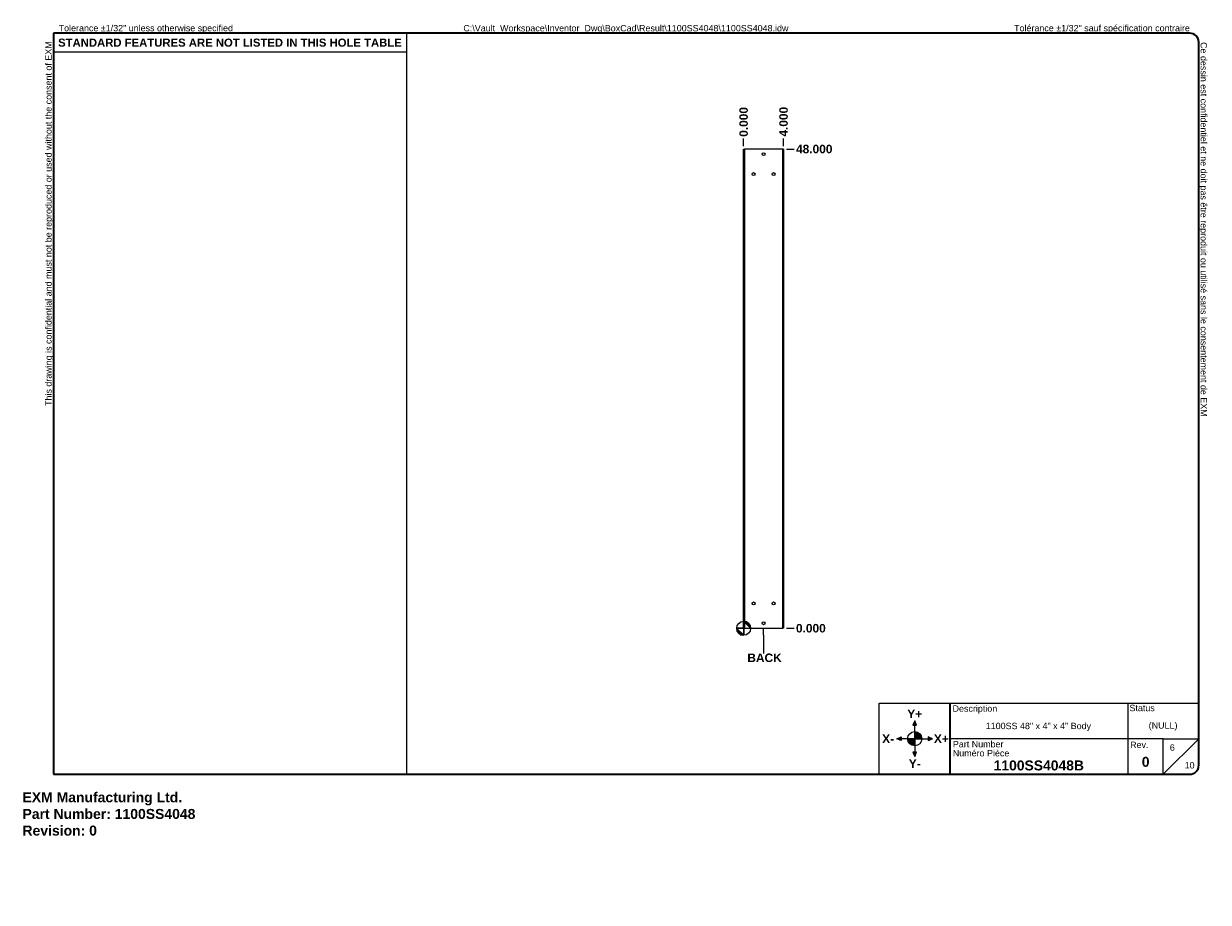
# Model space of a CAD drawing. Header units: inches. Extents: x 0 to 119, y -11 to 77.
import ezdxf

# ---------------------------------------------------------------- set-up
doc = ezdxf.new("R2010")
doc.units = ezdxf.units.IN
doc.header["$LTSCALE"] = 7.111111
doc.header["$MEASUREMENT"] = 0
doc.layers.get('0').update_dxf_attribs({"lineweight": 25})
for name, color, linetype, lineweight in [('Dimensions(ANSI)', 7, 'Continuous', 25), ('Sketch Geometry(ANSI)', 7, 'Continuous', 25), ('Symbols(ANSI)', 7, 'Continuous', 25), ('Visible Edges(ANSI)', 7, 'Continuous', 25), ('Visible Tangent Edges(ANSI)', 7, 'Continuous', 25)]:
    doc.layers.add(name, color=color, linetype=linetype, lineweight=lineweight)
doc.layers.add('Hatch', color=179, linetype='Continuous', lineweight=9, true_color=0x1e1e47)
doc.styles.add('Current-ANSI', font='arial.ttf')
doc.styles.add('Dimension-ANSI', font='arialbd.ttf')
doc.styles.get("Standard").update_dxf_attribs({"font": 'arialbd.ttf'})
doc.styles.add('Text Style44', font='arialbd.ttf')
doc.dimstyles.new('INCH-ANSI', dxfattribs={"dimscale": 7.111111, "dimtxt": 0.12, "dimasz": 0.098425, "dimexe": 0.04, "dimexo": 0.04, "dimgap": 0.031496, "dimtad": 0, "dimtih": 1, "dimtoh": 1, "dimdec": 3, "dimrnd": 1e-08, "dimzin": 0, "dimdsep": 46, "dimtxsty": 'Dimension-ANSI', "dimcen": 0.09, "dimdle": 0.312, "dimclrd": 179, "dimclre": 179, "dimclrt": 7, "dimadec": 1, "dimazin": 0, "dimtfac": 1, "dimtdec": 3, "dimtofl": 0, "dimtmove": 0, "dimatfit": 3, "dimfxl": 1, "dimtolj": 1, "dimtzin": 4, "dimlwd": 25, "dimlwe": 25, "dimarcsym": 0})
doc.dimstyles.new('INCH-ANSI-VERTICAL', dxfattribs={"dimscale": 7.111111, "dimtxt": 0.12, "dimasz": 0.098425, "dimexe": 0.04, "dimexo": 0.04, "dimgap": 0.031496, "dimtad": 0, "dimtih": 1, "dimtoh": 1, "dimdec": 3, "dimrnd": 1e-08, "dimzin": 0, "dimdsep": 46, "dimtxsty": 'Dimension-ANSI', "dimcen": 0.09, "dimdle": 0.312, "dimclrd": 179, "dimclre": 179, "dimclrt": 7, "dimadec": 1, "dimazin": 0, "dimtfac": 1, "dimtdec": 3, "dimtofl": 0, "dimtmove": 0, "dimatfit": 3, "dimfxl": 1, "dimtolj": 1, "dimtzin": 4, "dimlwd": 25, "dimlwe": 25, "dimarcsym": 0})

# ---------------------------------------------------------------- blocks, each defined once
blk = doc.blocks.new('Origin Indicator Symbol3')
at = {"layer": 'Dimensions(ANSI)'}
h = blk.add_hatch(color=7, dxfattribs=at)
edge = h.paths.add_edge_path(flags=0)
edge.add_line((10.155, 2.408), (10.253, 2.31))
edge.add_arc((10.155, 2.31), 0.0984, 0, 90)
h = blk.add_hatch(color=7, dxfattribs=at)
edge = h.paths.add_edge_path(flags=0)
edge.add_line((10.155, 2.212), (10.056, 2.31))
edge.add_arc((10.155, 2.31), 0.0984, 180, 270)
at = {"layer": 'Dimensions(ANSI)', "color": 7, "linetype": 'Continuous'}
for p, q in [((10.155, 2.408), (10.253, 2.31)), ((10.155, 2.212), (10.056, 2.31))]:
    blk.add_line(p, q, dxfattribs=at)
at = {"layer": 'Dimensions(ANSI)', "color": 7, "linetype": 'Continuous', "flags": 128}
for points in [[(10.155, 2.31), (10.253, 2.31), (10.155, 2.408), (10.155, 2.31)], [(10.155, 2.31), (10.155, 2.408), (10.155, 2.212), (10.155, 2.31)], [(10.155, 2.31), (10.155, 2.212), (10.056, 2.31), (10.155, 2.31)], [(10.155, 2.31), (10.056, 2.31), (10.155, 2.31), (10.155, 2.31)]]:
    blk.add_lwpolyline(points, dxfattribs=at)
at = {"layer": 'Dimensions(ANSI)', "color": 7, "linetype": 'Continuous'}
blk.add_circle((10.155, 2.31), 0.0984, dxfattribs=at)
for start, end in [(0, 90), (180, 270)]:
    blk.add_arc((10.155, 2.31), 0.0984, start, end, dxfattribs=at)
at = {"layer": 'Dimensions(ANSI)', "color": 7}
for points in [[(10.155, 2.31), (10.253, 2.31), (10.155, 2.408), (10.155, 2.31)], [(10.155, 2.31), (10.155, 2.408), (10.155, 2.212), (10.155, 2.31)], [(10.155, 2.31), (10.155, 2.212), (10.056, 2.31), (10.155, 2.31)], [(10.155, 2.31), (10.056, 2.31), (10.155, 2.31)]]:
    blk.add_solid(points, dxfattribs=at)
blk = doc.blocks.new('Borders EXM - B (Inch) - B')
at = {"layer": 'Sketch Geometry(ANSI)', "linetype": 'Continuous', "lineweight": 35}
for p, q in [((16.438, 10.692), (0.437, 10.692)), ((0.437, 10.692), (0.437, 0.255)), ((16.562, 0.38), (16.562, 10.567)), ((0.437, 0.255), (16.438, 0.255))]:
    blk.add_line(p, q, dxfattribs=at)
at = {"layer": 'Sketch Geometry(ANSI)'}
for p, q in [((5.406, 10.692), (5.406, 0.255)), ((0.437, 10.428), (5.406, 10.428))]:
    blk.add_line(p, q, dxfattribs=at)
at = {"layer": 'Sketch Geometry(ANSI)', "linetype": 'Continuous', "lineweight": 35}
for centre, start, end in [((16.438, 10.567), 0, 90), ((16.438, 0.38), 270, 0)]:
    blk.add_arc(centre, 0.125, start, end, dxfattribs=at)
at = {"layer": 'Symbols(ANSI)', "color": 7, "char_height": 0.09, "attachment_point": 7, "style": 'Current-ANSI'}
for s, insert, rotation in [('This drawing is confidential and must not be reproduced or used without the consent of EXM', (0.437, 5.442), 90), ('Ce dessin est confidentiel et ne doit pas être reproduit ou utilisé sans le consentement de EXM', (16.562, 10.567), 270)]:
    blk.add_mtext(s, dxfattribs=dict(at, insert=insert, rotation=rotation))
for s, insert in [('Tolerance ±1/32" unless otherwise specified', (0.509, 10.692)), ('Tolérance ±1/32" sauf spécification contraire', (13.963, 10.692))]:
    blk.add_mtext(s, dxfattribs=dict(at, insert=insert))
at = {"layer": 'Symbols(ANSI)', "color": 7, "insert": (2.921, 10.559), "char_height": 0.114, "width": 4.96908, "attachment_point": 5, "style": 'Dimension-ANSI'}
blk.add_mtext('\\fArial|b1|i0;{\\H0.1140;STANDARD FEATURES ARE NOT LISTED IN THIS HOLE TABLE}', dxfattribs=at)
at = {"layer": 'Symbols(ANSI)', "color": 7, "style": 'Current-ANSI'}
blk.add_attdef('FILENAME_AND_PATH_001', (6.208, 10.718), '', height=0.09, dxfattribs=at)
blk = doc.blocks.new('Title Blocks EXM-2 - ANSI B')
at = {"layer": 'Hatch'}
for points in [[(12.725, 0.94), (12.75, 0.94), (12.75, 1)], [(12.775, 0.94), (12.75, 1), (12.75, 0.94)], [(12.56, 0.75), (12.56, 0.775), (12.5, 0.75)], [(12.56, 0.75), (12.5, 0.75), (12.56, 0.725)], [(12.94, 0.75), (13, 0.75), (12.94, 0.775)], [(12.94, 0.75), (12.94, 0.725), (13, 0.75)], [(12.75, 0.56), (12.725, 0.56), (12.75, 0.5)], [(12.75, 0.56), (12.75, 0.5), (12.775, 0.56)]]:
    blk.add_hatch(color=7, dxfattribs=at).paths.add_polyline_path(points)
h = blk.add_hatch(color=7, dxfattribs=at)
edge = h.paths.add_edge_path()
edge.add_line((12.75, 0.85), (12.75, 0.75))
edge.add_line((12.75, 0.75), (12.85, 0.75))
edge.add_arc((12.75, 0.75), 0.1, 0, 90)
h = blk.add_hatch(color=7, dxfattribs=at)
edge = h.paths.add_edge_path()
edge.add_line((12.75, 0.65), (12.75, 0.75))
edge.add_line((12.75, 0.75), (12.65, 0.75))
edge.add_arc((12.75, 0.75), 0.1, 180, 270)
at = {"layer": 'Sketch Geometry(ANSI)'}
for p, q in [((12.249, 1.25), (16.749, 1.25)), ((12.249, 0.25), (12.249, 1.25)), ((15.749, 1.25), (15.749, 0.75)), ((16.749, 1.25), (16.749, 0.375)), ((12.75, 1), (12.725, 0.94)), ((12.725, 0.94), (12.775, 0.94)), ((12.75, 0.85), (12.75, 1)), ((12.775, 0.94), (12.75, 1)), ((12.75, 0.75), (12.75, 0.85)), ((12.5, 0.75), (12.56, 0.775)), ((12.65, 0.75), (12.5, 0.75)), ((12.56, 0.725), (12.5, 0.75)), ((12.56, 0.775), (12.56, 0.725)), ((12.75, 0.75), (12.65, 0.75)), ((12.75, 0.75), (12.85, 0.75)), ((12.75, 0.75), (12.75, 0.65)), ((12.85, 0.75), (13, 0.75)), ((13, 0.75), (12.94, 0.775)), ((12.94, 0.775), (12.94, 0.725)), ((12.94, 0.725), (13, 0.75)), ((15.749, 0.75), (13.249, 0.75)), ((16.249, 0.75), (15.749, 0.75)), ((15.749, 0.75), (15.749, 0.25)), ((16.249, 0.25), (16.249, 0.75)), ((16.249, 0.75), (16.749, 0.75)), ((16.249, 0.25), (16.749, 0.75)), ((12.775, 0.56), (12.725, 0.56)), ((12.725, 0.56), (12.75, 0.5)), ((12.75, 0.65), (12.75, 0.5)), ((12.75, 0.5), (12.775, 0.56)), ((13.249, 0.25), (12.249, 0.25)), ((16.624, 0.25), (13.249, 0.25))]:
    blk.add_line(p, q, dxfattribs=at)
at = {"layer": 'Sketch Geometry(ANSI)', "linetype": 'Continuous', "lineweight": 35}
blk.add_line((13.249, 0.25), (13.249, 1.25), dxfattribs=at)
at = {"layer": 'Sketch Geometry(ANSI)'}
blk.add_circle((12.75, 0.75), 0.1, dxfattribs=at)
blk.add_arc((16.624, 0.375), 0.125, 270, 0, dxfattribs=at)
at = {"layer": 'Symbols(ANSI)', "color": 7}
for s, insert, char_height, attachment_point, style in [('Description', (13.283, 1.103), 0.09, 7, 'Current-ANSI'), ('Status', (15.774, 1.137), 0.09, 7, 'Current-ANSI'), ('\\fArial|b1|i0;Y+', (12.75, 1.1), 0.12, 5, 'Dimension-ANSI'), ('\\fArial|b1|i0;X-', (12.375, 0.75), 0.12, 5, 'Dimension-ANSI'), ('\\fArial|b1|i0;X+', (13.125, 0.75), 0.12, 5, 'Dimension-ANSI'), ('Part Number', (13.287, 0.627), 0.09, 7, 'Current-ANSI'), ('Numéro Pièce', (13.286, 0.5), 0.09, 7, 'Current-ANSI'), ('\\fArial|b1|i0;Y-', (12.75, 0.4), 0.12, 5, 'Dimension-ANSI')]:
    blk.add_mtext(s, dxfattribs=dict(at, insert=insert, char_height=char_height, attachment_point=attachment_point, style=style))
at = {"layer": 'Symbols(ANSI)', "color": 7, "insert": (15.783, 0.618), "char_height": 0.09, "width": 0.25854, "attachment_point": 7, "style": 'Current-ANSI'}
blk.add_mtext('Rev.', dxfattribs=at)
at = {"layer": 'Symbols(ANSI)', "color": 7}
for tag, p, height, style in [('IDW_DESC_IAM_001', (13.75, 0.885), 0.09, 'Current-ANSI'), ('DESIGN_STATE_001', (16.045, 0.893), 0.09, 'Current-ANSI'), ('Sheet_number_001', (16.342, 0.581), 0.09, 'Current-ANSI'), ('IDW_NAME_IAM_001', (13.861, 0.304), 0.14, 'Text Style44'), ('IDW_REV_001', (15.947, 0.355), 0.14, 'Text Style44'), ('Number_of_sheets_001', (16.551, 0.331), 0.09, 'Current-ANSI')]:
    blk.add_attdef(tag, p, '', height=height, dxfattribs=dict(at, style=style))
blk = doc.blocks.new('*D11')
at = {"layer": 'Defpoints', "color": 0, "linetype": 'Continuous', "transparency": 16777216}
for p in [(72.21, 65.49), (72.21, 64.43), (72.21, 64.43)]:
    blk.add_point(p, dxfattribs=at)
at = {"layer": 'Dimensions(ANSI)', "color": 179, "linetype": 'Continuous', "lineweight": 25, "true_color": 0x262658, "transparency": 16777216}
blk.add_line((72.21, 64.71), (72.21, 65.49), dxfattribs=at)
at = {"layer": 'Dimensions(ANSI)', "color": 7, "linetype": 'Continuous', "lineweight": 25, "transparency": 16777216, "insert": (72.21, 67.15), "char_height": 0.853, "attachment_point": 5, "rotation": 90, "style": 'Dimension-ANSI'}
blk.add_mtext('\\A1;0.000', dxfattribs=at)
blk = doc.blocks.new('*D12')
at = {"layer": 'Defpoints', "color": 0, "linetype": 'Continuous', "transparency": 16777216}
for p in [(76.21, 65.49), (72.21, 64.43), (76.21, 64.43)]:
    blk.add_point(p, dxfattribs=at)
at = {"layer": 'Dimensions(ANSI)', "color": 179, "linetype": 'Continuous', "lineweight": 25, "true_color": 0x262658, "transparency": 16777216}
blk.add_line((76.21, 64.71), (76.21, 65.49), dxfattribs=at)
at = {"layer": 'Dimensions(ANSI)', "color": 7, "linetype": 'Continuous', "lineweight": 25, "transparency": 16777216, "insert": (76.21, 67.17), "char_height": 0.853, "attachment_point": 5, "rotation": 90, "style": 'Dimension-ANSI'}
blk.add_mtext('\\A1;4.000', dxfattribs=at)
blk = doc.blocks.new('*D13')
at = {"layer": 'Defpoints', "color": 0, "linetype": 'Continuous', "transparency": 16777216}
for p in [(76.21, 16.43), (76.21, 16.43), (77.28, 16.43)]:
    blk.add_point(p, dxfattribs=at)
at = {"layer": 'Dimensions(ANSI)', "color": 179, "linetype": 'Continuous', "lineweight": 25, "true_color": 0x262658, "transparency": 16777216}
blk.add_line((76.5, 16.43), (77.28, 16.43), dxfattribs=at)
at = {"layer": 'Dimensions(ANSI)', "color": 7, "linetype": 'Continuous', "lineweight": 25, "transparency": 16777216, "insert": (78.94, 16.43), "char_height": 0.853, "attachment_point": 5, "style": 'Dimension-ANSI'}
blk.add_mtext('\\A1;0.000', dxfattribs=at)
blk = doc.blocks.new('*D14')
at = {"layer": 'Defpoints', "color": 0, "linetype": 'Continuous', "transparency": 16777216}
for p in [(76.21, 64.43), (77.28, 64.43), (76.21, 16.43)]:
    blk.add_point(p, dxfattribs=at)
at = {"layer": 'Dimensions(ANSI)', "color": 179, "linetype": 'Continuous', "lineweight": 25, "true_color": 0x262658, "transparency": 16777216}
blk.add_line((76.5, 64.43), (77.28, 64.43), dxfattribs=at)
at = {"layer": 'Dimensions(ANSI)', "color": 7, "linetype": 'Continuous', "lineweight": 25, "transparency": 16777216, "insert": (79.28, 64.43), "char_height": 0.853, "attachment_point": 5, "style": 'Dimension-ANSI'}
blk.add_mtext('\\A1;48.000', dxfattribs=at)
blk = doc.blocks.new('Datum Identifier15')
at = {"layer": 'Symbols(ANSI)', "color": 7, "linetype": 'Continuous', "lineweight": 25}
for p, q in [((10.436, 2.212), (10.436, 2.31)), ((10.436, 2.212), (10.436, 2.141)), ((10.436, 2.141), (10.436, 1.957))]:
    blk.add_line(p, q, dxfattribs=at)
at = {"layer": 'Symbols(ANSI)', "color": 7, "insert": (10.207, 1.833), "char_height": 0.12, "attachment_point": 7, "style": 'Dimension-ANSI'}
blk.add_mtext('BACK', dxfattribs=at)

msp = doc.modelspace()

# ---------------------------------------------------------------- linework, layer by layer
at = {"layer": 'Visible Edges(ANSI)'}
for p, q in [((72.211, 64.4265), (72.297, 64.4265)), ((72.211, 16.4265), (72.211, 64.4265)), ((76.125, 64.4265), (72.297, 64.4265)), ((76.211, 64.4265), (76.125, 64.4265)), ((76.211, 64.4265), (76.211, 16.4265)), ((72.211, 16.4265), (72.297, 16.4265)), ((72.297, 16.4265), (76.125, 16.4265)), ((76.211, 16.4265), (76.125, 16.4265))]:
    msp.add_line(p, q, dxfattribs=at)
for centre in [(74.211, 63.9265), (73.211, 61.9265), (75.211, 61.9265), (73.211, 18.9265), (75.211, 18.9265), (74.211, 16.9265)]:
    msp.add_circle(centre, 0.1405, dxfattribs=at)
at = {"layer": 'Visible Tangent Edges(ANSI)'}
for p, q in [((72.297, 64.4265), (72.297, 16.4265)), ((76.125, 16.4265), (76.125, 64.4265))]:
    msp.add_line(p, q, dxfattribs=at)

# ---------------------------------------------------------------- block references
at = {"xscale": 7.11111111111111, "yscale": 7.11111111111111, "zscale": 7.11111111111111}
for name, p, values in [('Borders EXM - B (Inch) - B', (0, 0), {'FILENAME_AND_PATH_001': 'C:\\Vault_Workspace\\Inventor_Dwg\\BoxCad\\Result\\1100SS4048\\1100SS4048.idw'}), ('Title Blocks EXM-2 - ANSI B', (-1.325, 0.0323), {'IDW_REV_001': '0', 'Sheet_number_001': '6', 'Number_of_sheets_001': '10', 'IDW_DESC_IAM_001': '1100SS 48" x 4" x 4" Body', 'DESIGN_STATE_001': '(NULL)', 'IDW_NAME_IAM_001': '1100SS4048B'})]:
    msp.add_blockref(name, p, dxfattribs=at).add_auto_attribs(values)
at = {"layer": 'Dimensions(ANSI)', "xscale": 7.11111111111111, "yscale": 7.11111111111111, "zscale": 7.11111111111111}
msp.add_blockref('Origin Indicator Symbol3', (0, 0), dxfattribs=at)
at = {"layer": 'Symbols(ANSI)', "xscale": 7.11111111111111, "yscale": 7.11111111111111, "zscale": 7.11111111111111}
msp.add_blockref('Datum Identifier15', (0, 0), dxfattribs=at)

# ---------------------------------------------------------------- texts
at = {"insert": (0, 0), "char_height": 1, "attachment_point": 1}
msp.add_mtext_dynamic_manual_height_columns('EXM Manufacturing Ltd.\\PPart Number: 1100SS4048\\PRevision: 0', width=6.990976, gutter_width=1, heights=[0], dxfattribs=at).dxf.set("width", 100)

# ---------------------------------------------------------------- dimensions: what is measured, and where the dimension line sits
at = {"layer": 'Dimensions(ANSI)', "color": 179, "linetype": 'Continuous', "lineweight": 25, "true_color": 0x262658}
for feature_location, offset, dtype, origin, dimstyle, picture, middle in [((72.2109829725, 64.4265185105), (0, 1.0666666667), 1, (72.2109829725, 64.4265185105), 'INCH-ANSI-VERTICAL', '*D11', (72.2109829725, 67.1543195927)), ((76.211, 64.4265), (0, 1.0667), 1, (72.211, 64.4265), 'INCH-ANSI-VERTICAL', '*D12', (76.211, 67.1683)), ((76.211, 64.4265), (1.0667, 0), 0, (76.211, 16.4265), 'INCH-ANSI', '*D14', (79.2843, 64.4265)), ((76.2109829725, 16.4265185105), (1.0666666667, 0), 0, (76.2109829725, 16.4265185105), 'INCH-ANSI', '*D13', (78.9387840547, 16.4265185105))]:
    dim = msp.add_ordinate_dim(feature_location=feature_location, offset=offset, dtype=dtype, origin=origin, dimstyle=dimstyle, override={"dimgap": 0.031496, "dimtad": 0, "dimdec": 3, "dimtol": 0, "dimlim": 0, "dimtp": 0, "dimtm": 0, "dimtdec": 3}, dxfattribs=at)
    dim.commit()
    dim.dimension.update_dxf_attribs({"geometry": picture, "text_midpoint": middle})

doc.saveas('drawing.dxf')
